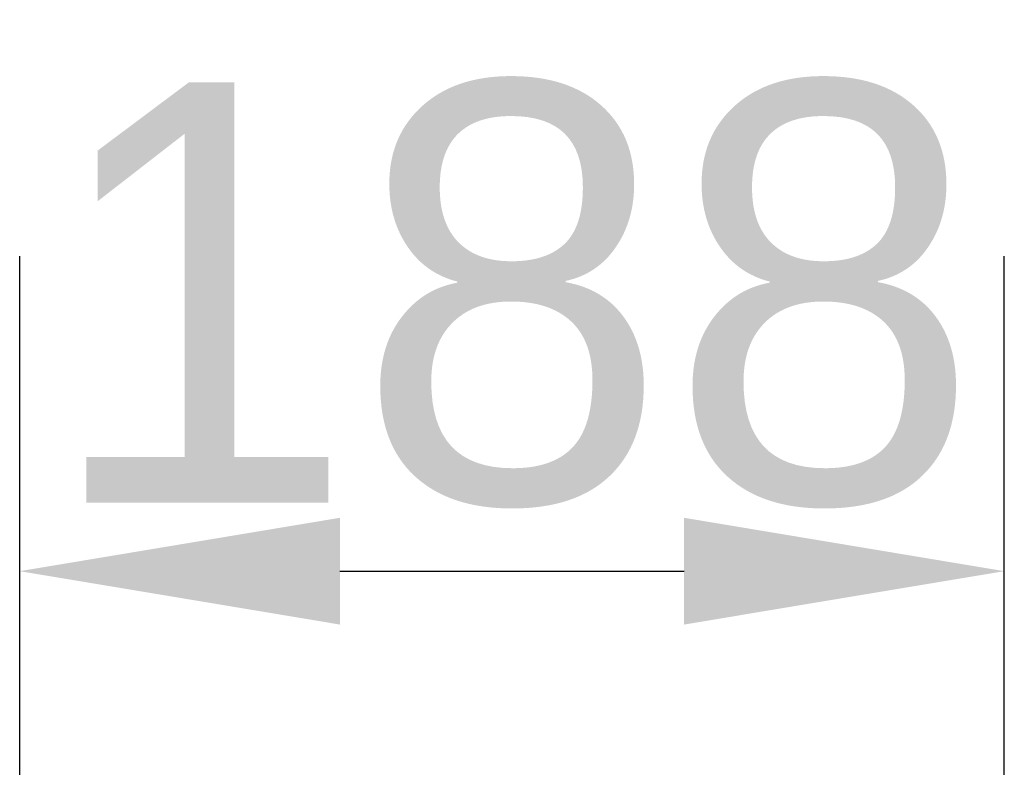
# Model space of a CAD drawing. Header units: millimetres. Extents: x 6316 to 18291, y -19059 to -9021.
# Tile 61 of 146: x 7788 to 7975, y -11683 to -11541. Entities that reach past the tile are written whole.
import ezdxf

# ---------------------------------------------------------------- set-up
doc = ezdxf.new("R2010")
doc.units = ezdxf.units.MM
doc.header["$LTSCALE"] = 10
doc.header["$PDSIZE"] = -1
doc.linetypes.add('CENTER', pattern=[50.8, 31.75, -6.35, 6.35, -6.35])
doc.layers.get('Defpoints').update_dxf_attribs({"true_color": 0x5e5e5e})
doc.layers.add('中心线层', color=1, linetype='CENTER')
doc.dimstyles.new('ISO-25', dxfattribs={"dimscale": 20, "dimtxt": 4, "dimasz": 3.05, "dimexe": 3, "dimexo": 0.625, "dimtad": 1, "dimdec": 0, "dimtxsty": 'Standard', "dimcen": 2.5, "dimclrd": 1, "dimclre": 1, "dimclrt": 4, "dimadec": 1, "dimazin": 2, "dimtfac": 1, "dimtdec": 0, "dimtmove": 0, "dimatfit": 0, "dimfxl": 1, "dimarcsym": 0})

# ---------------------------------------------------------------- blocks, each defined once
blk = doc.blocks.new('*D146')
at = {"layer": 'Defpoints', "color": 0, "linetype": 'ByBlock', "lineweight": 20, "transparency": 16777216}
for p in [(7975.41, -11645.57), (7787.82, -11792.73), (7975.41, -11792.73)]:
    blk.add_point(p, dxfattribs=at)
at = {"layer": '中心线层', "color": 1, "linetype": 'ByBlock', "lineweight": -2, "transparency": 16777216}
for p, q in [((7787.82, -11780.23), (7787.82, -11585.57)), ((7975.41, -11780.23), (7975.41, -11585.57)), ((7848.82, -11645.57), (7914.41, -11645.57))]:
    blk.add_line(p, q, dxfattribs=at)
at = {"layer": '中心线层', "color": 1, "linetype": 'ByBlock', "lineweight": 20, "transparency": 16777216}
for points in [[(7848.82, -11635.41), (7848.82, -11655.74), (7787.82, -11645.57)], [(7914.41, -11635.41), (7914.41, -11655.74), (7975.41, -11645.57)]]:
    blk.add_solid(points, dxfattribs=at)
at = {"layer": '中心线层', "color": 4, "linetype": 'ByBlock', "lineweight": 20, "transparency": 16777216, "insert": (7881.61, -11593.07), "char_height": 80, "attachment_point": 5}
blk.add_mtext('188', dxfattribs=at)

msp = doc.modelspace()

# ---------------------------------------------------------------- dimensions: what is measured, and where the dimension line sits
at = {"layer": '中心线层', "color": 1, "linetype": 'ByBlock', "lineweight": 20}
dim = msp.add_linear_dim(base=(7975.41, -11645.57), p1=(7787.82, -11792.73), p2=(7975.41, -11792.73), dimstyle='ISO-25', dxfattribs=at)
dim.commit()
dim.dimension.update_dxf_attribs({"geometry": '*D146', "text_midpoint": (7881.61, -11593.07)})

doc.saveas('drawing.dxf')
